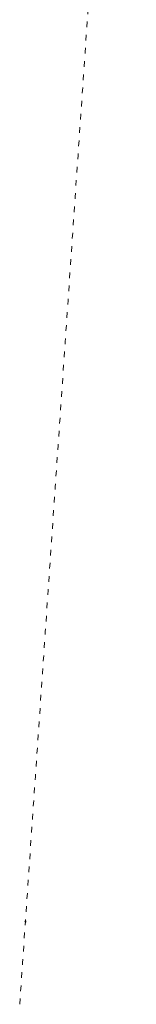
# Model space of a CAD drawing. Extents: x 1898858 to 1901081, y 702374 to 703323.
# Tile 2 of 256: x 1899730 to 1899786, y 702374 to 702848. Entities that reach past the tile are written whole.
import ezdxf

# ---------------------------------------------------------------- set-up
doc = ezdxf.new("R2010")
doc.units = 0
doc.header["$MEASUREMENT"] = 0
doc.linetypes.add('DGN Style 5', pattern=[6.378144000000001, 2.73349, -3.644654])
doc.linetypes.add('gasex', pattern=[0])
doc.layers.add('UT_X_Gas', color=40, linetype='gasex', lineweight=0)

# ---------------------------------------------------------------- blocks, each defined once
blk = doc.blocks.new('*U46')
at = {"layer": 'UT_X_Gas', "linetype": 'DGN Style 5'}
for p, q in [((1899732.204488, 702413.509789, -3.166666), (1899732.188682, 702413.279267, -3.166666)), ((1899732.204488, 702413.509789, -3.166666), (1899732.188682, 702413.279267, -3.166666)), ((1899732.211908, 702413.61305, -2.95978), (1899732.204372, 702413.503132, -3.155287)), ((1899732.211908, 702413.61305, -2.95978), (1899732.204372, 702413.503132, -3.155287)), ((1899732.228598, 702413.508136, -3.166666), (1899732.212792, 702413.277614, -3.166666)), ((1899732.228598, 702413.508136, -3.166666), (1899732.212792, 702413.277614, -3.166666)), ((1899732.236061, 702413.612652, -2.960487), (1899732.228496, 702413.502322, -3.156728)), ((1899732.236061, 702413.612652, -2.960487), (1899732.228496, 702413.502322, -3.156728)), ((1899732.402501, 702413.607981, -3.357499), (1899732.379068, 702413.266213, -3.357499)), ((1899732.402501, 702413.607981, -3.357499), (1899732.379068, 702413.266213, -3.357499)), ((1899732.401535, 702413.593893, -3.333332), (1899732.379068, 702413.266213, -3.333332)), ((1899732.401535, 702413.593893, -3.333332), (1899732.379068, 702413.266213, -3.333332)), ((1899732.388212, 702413.399577, -3), (1899732.379068, 702413.266213, -3)), ((1899732.388212, 702413.399577, -3), (1899732.379068, 702413.266213, -3)), ((1899732.387246, 702413.385489, -2.975833), (1899732.379068, 702413.266213, -2.975833)), ((1899732.387246, 702413.385489, -2.975833), (1899732.379068, 702413.266213, -2.975833)), ((1899732.402633, 702413.776254, -3.058888), (1899732.391135, 702413.608562, -3.357159)), ((1899732.402633, 702413.776254, -3.058888), (1899732.391135, 702413.608562, -3.357159)), ((1899732.402633, 702413.755189, -3.047045), (1899732.391609, 702413.5944, -3.333036)), ((1899732.402633, 702413.755189, -3.047045), (1899732.391609, 702413.5944, -3.333036)), ((1899732.402633, 702413.464629, -2.883688), (1899732.398138, 702413.39907, -3.000297)), ((1899732.402633, 702413.464629, -2.883688), (1899732.398138, 702413.39907, -3.000297)), ((1899732.402633, 702413.443563, -2.871844), (1899732.398612, 702413.384908, -2.976173)), ((1899732.402633, 702413.443563, -2.871844), (1899732.398612, 702413.384908, -2.976173)), ((1899732.561149, 702413.485334, -3.166666), (1899732.545343, 702413.254812, -3.166666)), ((1899732.561149, 702413.485334, -3.166666), (1899732.545343, 702413.254812, -3.166666)), ((1899732.569205, 702413.607166, -2.970245), (1899732.561251, 702413.491148, -3.176604)), ((1899732.569205, 702413.607166, -2.970245), (1899732.561251, 702413.491148, -3.176604)), ((1899732.585259, 702413.483681, -3.166666), (1899732.569453, 702413.253159, -3.166666)), ((1899732.585259, 702413.483681, -3.166666), (1899732.569453, 702413.253159, -3.166666)), ((1899732.593358, 702413.606768, -2.970953), (1899732.585375, 702413.490338, -3.178045)), ((1899732.593358, 702413.606768, -2.970953), (1899732.585375, 702413.490338, -3.178045))]:
    blk.add_line(p, q, dxfattribs=at)
at = {"layer": 'UT_X_Gas', "linetype": 'DGN Style 5', "extrusion": (-0.0684048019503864, -0.997657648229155, 0)}
for radius in [0.1908327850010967, 0.1908327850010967, 0.1666661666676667, 0.1666661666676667]:
    blk.add_arc((1847234.097203, -3.166666, -830718.784404), radius, 0, 359.999994, dxfattribs=at)
at = {"layer": 'UT_X_Gas', "linetype": 'DGN Style 5', "extrusion": (-0.033583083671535, -0.4897963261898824, -0.8711898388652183)}
blk.add_arc((1847234.097902, -723715.518536, -407835.894433), 0.1908327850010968, 0, 359.999994, dxfattribs=at)
blk.add_arc((1847234.097902, -723715.518536, -407835.894433), 0.1908327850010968, 0, 359.999994, dxfattribs=at)
at = {"layer": 'UT_X_Gas', "linetype": 'DGN Style 5', "extrusion": (-0.033583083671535, -0.4897963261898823, -0.8711898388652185)}
blk.add_arc((1847234.097902, -723715.518536, -407835.894433), 0.1666661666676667, 0, 359.999994, dxfattribs=at)
blk.add_arc((1847234.097902, -723715.518536, -407835.894433), 0.1666661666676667, 0, 359.999994, dxfattribs=at)
at = {"layer": 'UT_X_Gas', "linetype": 'DGN Style 5', "extrusion": (-0.0590612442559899, -0.8613854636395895, -0.5045065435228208)}
for major_axis, ratio in [((0.0076276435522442, 0.1112462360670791, -0.1908327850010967), 0.8634078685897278), ((0.0076276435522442, 0.1112462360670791, -0.1908327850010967), 0.8634078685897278), ((-0.006661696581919, -0.0971582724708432, 0.1666661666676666), 0.8634078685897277), ((-0.006661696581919, -0.0971582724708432, 0.1666661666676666), 0.8634078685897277)]:
    blk.add_ellipse((1899732.394874, 702413.496735, -3.166666), major_axis=major_axis, ratio=ratio, dxfattribs=at)

msp = doc.modelspace()

# ---------------------------------------------------------------- linework, layer by layer
at = {"layer": 'UT_X_Gas', "linetype": 'DGN Style 5', "extrusion": (-0.9976576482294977, 0.0684048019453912, 5.762e-13), "elevation": -1847234.097207, "flags": 128}
msp.add_lwpolyline([(-830679.015458, -2.999999), (-830689.015458, -2.999999), (-830699.015458, -2.999999), (-830709.015458, -2.999999), (-830719.015458, -2.999999), (-830729.015458, 14.745116), (-830739.015458, 32.490231), (-830749.015458, 50.235346), (-830759.015458, 67.98046), (-830769.015458, 85.725575), (-830779.015458, 103.47069), (-830789.015458, 121.215805), (-830799.015458, 138.96092), (-830809.015458, 156.706035), (-830819.015458, 174.45115), (-830829.015458, 192.196264), (-830839.015458, 209.941379), (-830849.015458, 227.686494), (-830859.015458, 245.431609), (-830869.015458, 263.176724), (-830879.015458, 280.921839), (-830889.015458, 298.666954), (-830899.015458, 316.412068), (-830909.015458, 334.157183), (-830919.015458, 351.902298), (-830929.015458, 369.647413), (-830939.015458, 387.392528), (-830949.015458, 405.137643), (-830959.015458, 422.882757), (-830969.015458, 440.627872), (-830979.015458, 458.372987), (-830989.015458, 476.118102), (-830999.015458, 493.863217), (-831009.015458, 511.608332), (-831019.015458, 529.353447), (-831029.015458, 547.098561), (-831039.015458, 564.843676), (-831049.015458, 582.588791), (-831059.015458, 600.333906), (-831069.015458, 618.079021), (-831079.015458, 635.824136), (-831089.015458, 653.569251), (-831099.015458, 671.314365), (-831109.015458, 689.05948), (-831119.015458, 706.804595), (-831129.015458, 724.54971), (-831139.015458, 742.294825), (-831149.015458, 760.03994), (-831159.015458, 777.785054), (-831169.015458, 795.530169), (-831179.015458, 813.275284), (-831189.015458, 831.020399), (-831199.015458, 848.765514), (-831209.015458, 866.510629), (-831219.015458, 884.255744), (-831229.015458, 902.000858), (-831239.015458, 919.745973), (-831249.015458, 937.491088), (-831259.015458, 955.236203), (-831269.015458, 972.981318), (-831275.402988, 984.316063), (-831279.015458, 983.153551), (-831279.260959, 983.074547), (-831289.015458, 983.31104), (-831299.015458, 983.553485), (-831309.015458, 983.79593), (-831318.509168, 984.0261), (-831319.015458, 984.092579), (-831326.738976, 985.106735), (-831329.015458, 984.962663), (-831336.738976, 984.473865), (-831339.015458, 984.458916), (-831346.738976, 984.408196), (-831349.015458, 984.429543), (-831356.738976, 984.501968), (-831359.015458, 984.576507), (-831366.738976, 984.829399), (-831369.015458, 985.012593), (-831376.738976, 985.634123), (-831379.015458, 985.694895), (-831386.738976, 985.901078), (-831389.015458, 985.824227), (-831396.738976, 985.563493), (-831399.015458, 985.614967), (-831406.738976, 985.789603), (-831409.015458, 985.840232), (-831416.738976, 986.012002), (-831419.015458, 986.063945), (-831426.738976, 986.240177), (-831429.015458, 986.513502), (-831436.738976, 987.440825), (-831439.015458, 987.521621), (-831446.738976, 987.795742), (-831449.015458, 987.699189), (-831456.738976, 987.371608), (-831459.015458, 987.415128), (-831466.738976, 987.562779), (-831469.015458, 987.654661), (-831476.738976, 987.966394), (-831479.015458, 988.151153), (-831486.738976, 988.777993), (-831489.015458, 988.856212), (-831496.738976, 989.121592), (-831498.847063, 989.035626)], dxfattribs=at)

# ---------------------------------------------------------------- block references
at = {"layer": 'UT_X_Gas', "linetype": 'DGN Style 5'}
msp.add_blockref('*U46', (0, 0), dxfattribs=at)

doc.saveas('drawing.dxf')
